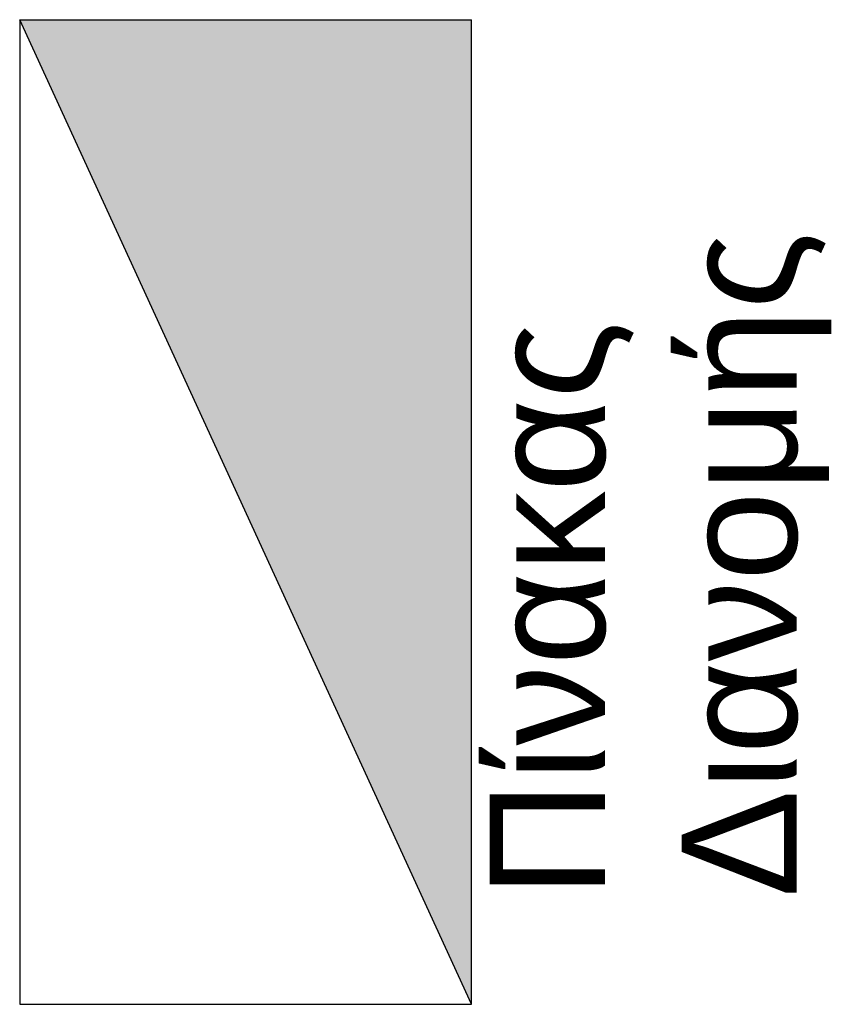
# Model space of a CAD drawing. Header units: millimetres. Extents: x 3221 to 6476, y 1067 to 2142.
# Tile 2 of 2: x 6475.811 to 6476.077, y 2141.766 to 2142.091. Entities that reach past the tile are written whole.
import ezdxf

# ---------------------------------------------------------------- set-up
doc = ezdxf.new("R2010")
doc.units = ezdxf.units.MM
doc.layers.add('συμβολα', color=254, linetype='Continuous')
doc.styles.get("Standard").update_dxf_attribs({"font": 'arial.ttf'})

msp = doc.modelspace()

# ---------------------------------------------------------------- hatches: boundary and pattern name
at = {"layer": 'συμβολα'}
h = msp.add_hatch(color=256, dxfattribs=at)
h.set_gradient(color1=(255, 255, 255))
h.paths.add_polyline_path([(6475.95988, 2142.0908), (6475.81096, 2142.0908), (6475.95988, 2141.76627)])

# ---------------------------------------------------------------- linework, layer by layer
for p, q in [((6475.81096, 2142.0908), (6475.95988, 2142.0908)), ((6475.81096, 2142.0908), (6475.81096, 2141.76627)), ((6475.95988, 2141.76627), (6475.81096, 2142.0908)), ((6475.95988, 2141.76627), (6475.95988, 2142.0908)), ((6475.81096, 2141.76627), (6475.95988, 2141.76627))]:
    msp.add_line(p, q, dxfattribs=at)

# ---------------------------------------------------------------- texts
at = {"layer": 'συμβολα', "insert": (6475.96586, 2141.80152), "char_height": 0.037944, "width": 0.2490059, "attachment_point": 1, "rotation": 90}
msp.add_mtext('Πίνακας\\PΔιανομής', dxfattribs=at)

doc.saveas('drawing.dxf')
